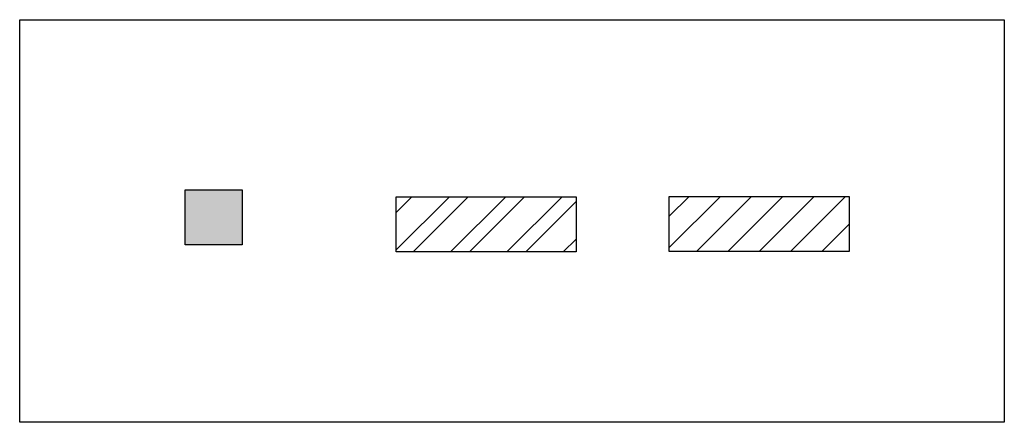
# Model space of a CAD drawing. Header units: millimetres. Extents: x 365044 to 878822, y -384447 to -241456.
# Tile 25 of 65: x 663876 to 667407, y -368812 to -367367. Entities that reach past the tile are written whole.
import ezdxf

# ---------------------------------------------------------------- set-up
doc = ezdxf.new("R2010")
doc.units = ezdxf.units.MM
doc.layers.add('A- COLUMN', color=1, linetype='Continuous', lineweight=30)
doc.layers.add('A-HATCH', color=9, linetype='Continuous', lineweight=0, true_color=0x808080)

msp = doc.modelspace()

# ---------------------------------------------------------------- hatches: boundary and pattern name
at = {"layer": 'A-HATCH'}
h = msp.add_hatch(color=256, dxfattribs=at)
h.dxf.hatch_style = 1
h.paths.add_polyline_path([(664468.9, -367977.1), (664673.5, -367977.1), (664673.5, -368174.6), (664468.9, -368174.6)])
h = msp.add_hatch(dxfattribs=at)
h.set_pattern_fill('ANSI32', color=256, scale=15)
h.set_pattern_definition([(45, (-93960.71, 14032.83), (-101.027881, 101.027881), []), (45, (-93893.36, 14032.83), (-101.027881, 101.027881), [])])
h.paths.add_polyline_path([(665226.2, -368002.7), (665871.1, -368002.7), (665871.1, -368200.2), (665226.2, -368200.2)])
h = msp.add_hatch(dxfattribs=at)
h.set_pattern_fill('ANSI31', color=256, scale=25)
h.set_pattern_definition([(45, (-98650.14, 12616.15), (-56.126601, 56.126601), [])])
h.paths.add_polyline_path([(666205.4, -368001), (666850.3, -368001), (666850.3, -368198.4), (666205.4, -368198.4)])

# ---------------------------------------------------------------- linework, layer by layer
at = {"layer": 'A- COLUMN', "color": 41, "true_color": 0xf4ee51}
msp.add_lwpolyline([(663875.6, -367366.8), (667407.4, -367366.8), (667407.4, -368812.1), (663875.6, -368812.1)], close=True, dxfattribs=at)
at = {"layer": 'A- COLUMN'}
for points in [[(664468.9, -367977.1), (664673.5, -367977.1), (664673.5, -368174.6), (664468.9, -368174.6)], [(665226.2, -368002.7), (665871.1, -368002.7), (665871.1, -368200.2), (665226.2, -368200.2)], [(666205.4, -368001), (666850.3, -368001), (666850.3, -368198.4), (666205.4, -368198.4)]]:
    msp.add_lwpolyline(points, close=True, dxfattribs=at)

doc.saveas('drawing.dxf')
